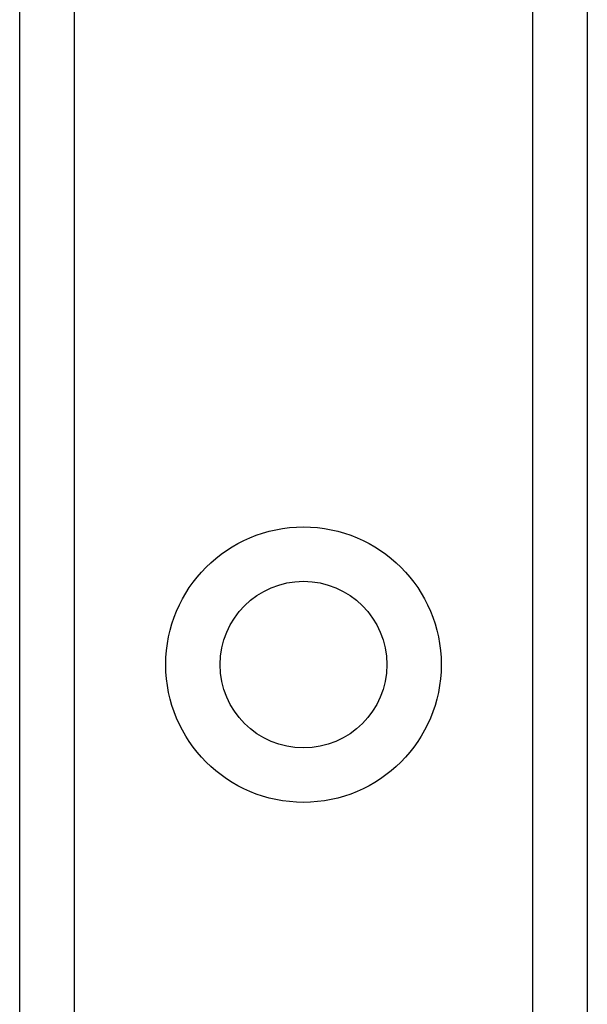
# Model space of a CAD drawing. Header units: inches. Extents: x 2.3 to 72.2, y 3.3 to 39.4.
# Tile 6 of 76: x 4.376 to 4.938, y 9.748 to 10.723. Entities that reach past the tile are written whole.
import ezdxf

# ---------------------------------------------------------------- set-up
doc = ezdxf.new("R2010")
doc.units = ezdxf.units.IN
doc.header["$MEASUREMENT"] = 0
doc.layers.add('Visible Edges(ANSI)', color=7, linetype='Continuous', lineweight=25)
doc.layers.add('Visible Tangent Edges(ANSI)', color=7, linetype='Continuous', lineweight=25)

msp = doc.modelspace()

# ---------------------------------------------------------------- linework, layer by layer
at = {"layer": 'Visible Edges(ANSI)'}
for p, q in [((4.37614, 8.77371), (4.37614, 26.15953)), ((4.93814, 26.15953), (4.93814, 8.77371))]:
    msp.add_line(p, q, dxfattribs=at)
msp.add_circle((4.65714, 10.08473), 0.0825, dxfattribs=at)
at = {"layer": 'Visible Tangent Edges(ANSI)'}
for p, q in [((4.42999, 26.15953), (4.42999, 8.77371)), ((4.88429, 8.77371), (4.88429, 26.15953))]:
    msp.add_line(p, q, dxfattribs=at)
msp.add_circle((4.65714, 10.08473), 0.13635, dxfattribs=at)

doc.saveas('drawing.dxf')
